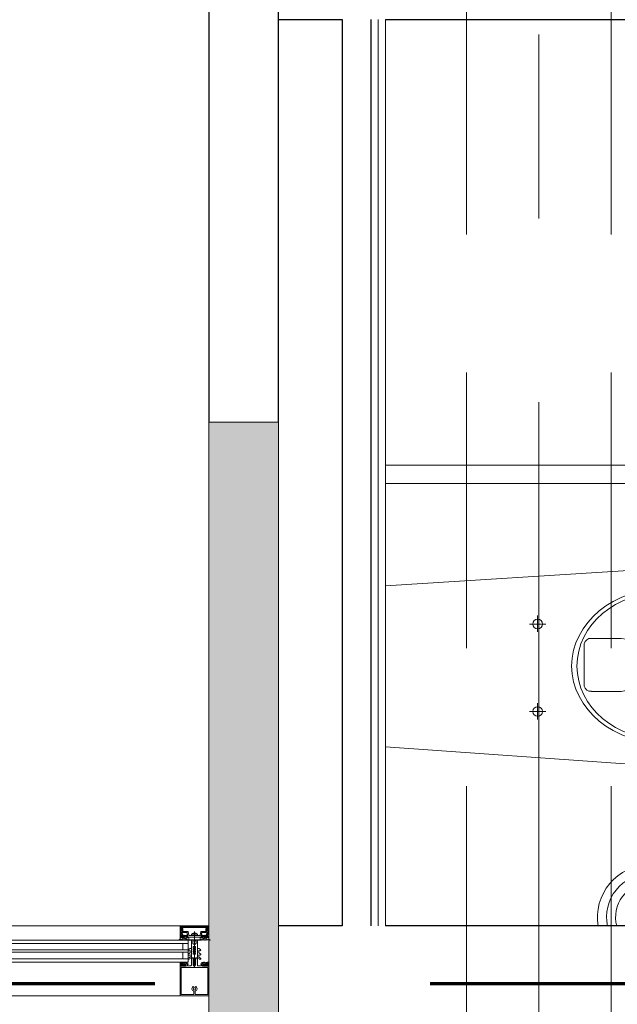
# Model space of a CAD drawing. Header units: centimetres. Extents: x -1631 to 21770, y -8842 to 3590.
# Tile 121 of 142: x 498 to 601, y 1002 to 1172. Entities that reach past the tile are written whole.
import ezdxf

# ---------------------------------------------------------------- set-up
doc = ezdxf.new("R2010")
doc.units = ezdxf.units.CM
for name, pattern in [('Długa kreska', [142.875, 95.25, -47.625]), ('Oś', [222.25, 127, -31.75, 31.75, -31.75]), ('Ukryte', [71.438, 47.625, -23.813])]:
    doc.linetypes.add(name, pattern=pattern)
for name, color, linetype, lineweight in [('A-DETL', 90, 'Continuous', 9), ('A-DETL-GENF', 92, 'Continuous', 9), ('A-DETL-HDLN', 90, 'Ukryte', 9), ('A-GLAZ-CURT', 52, 'Continuous', 9), ('A-GLAZ-CWMG', 51, 'Continuous', 9), ('A-WALL', 113, 'Continuous', 13), ('A-WALL-FNSH', 113, 'Continuous', 13), ('A-WALL-PATT', 111, 'Continuous', 13), ('P-SANR-FIXT', 6, 'Continuous', 9), ('S-GRID', 1, 'Continuous', 13)]:
    doc.layers.add(name, color=color, linetype=linetype, lineweight=lineweight)

# ---------------------------------------------------------------- blocks, each defined once
blk = doc.blocks.new('miska ustępowa dla N_35_5x54 wisząca koło narożna - Type 1-V7-6_piętro IV __13_80 m_ - stan projektowany')
at = {"layer": 'P-SANR-FIXT'}
for p, q in [((-1.4, -3.75), (-4.56, -48.31)), ((29.22, -48.31), (26.4, -3.75)), ((44.09, -84.95), (44.09, -3.75)), ((47.21, -84.95), (47.21, -3.75)), ((4.69, -28.65), (4.69, -31.45)), ((19.8, -28.65), (19.8, -31.45)), ((3.32, -30.06), (6.14, -30.06)), ((18.43, -30.06), (21.25, -30.06)), ((16.4, -38.08), (9.09, -38.08)), ((8.17, -39.35), (8.17, -44.47)), ((17.32, -44.47), (17.32, -39.35)), ((-4.56, -48.31), (-4.88, -52.64)), ((29.58, -52.64), (29.22, -48.31)), ((-24.94, -49.38), (-24.94, -70.25)), ((-23.38, -49.38), (-23.38, -71.81)), ((-21.82, -49.38), (-21.82, -71.81)), ((-4.88, -52.64), (-4.82, -57.07)), ((29.53, -57.07), (29.58, -52.64)), ((-4.82, -57.07), (-4.57, -58.43)), ((29.57, -58.43), (29.53, -57.07)), ((-4.57, -58.43), (-4.19, -59.84)), ((29.19, -59.84), (29.57, -58.43)), ((-4.19, -59.84), (-3.69, -61.21)), ((28.69, -61.21), (29.19, -59.84)), ((-3.69, -61.21), (-3.07, -62.53)), ((-3.07, -62.53), (-2.34, -63.8)), ((27.34, -63.8), (28.07, -62.53)), ((28.07, -62.53), (28.69, -61.21)), ((-2.34, -63.8), (-1.51, -65.01)), ((26.51, -65.01), (27.34, -63.8)), ((-1.51, -65.01), (-0.58, -66.14)), ((-0.58, -66.14), (1.02, -67.71)), ((23.98, -67.71), (25.58, -66.14)), ((25.58, -66.14), (26.51, -65.01)), ((1.02, -67.71), (2.75, -69.02)), ((22.25, -69.02), (23.98, -67.71)), ((2.75, -69.02), (4.01, -69.78)), ((20.99, -69.78), (22.25, -69.02)), ((-32.35, -70.25), (-23.38, -70.25)), ((4.01, -69.78), (6.13, -70.8)), ((6.13, -70.8), (7.56, -71.26)), ((7.56, -71.26), (9.56, -71.73)), ((15.44, -71.73), (17.44, -71.26)), ((17.44, -71.26), (18.87, -70.8)), ((18.87, -70.8), (20.99, -69.78)), ((-23.38, -71.81), (-32.35, -71.81)), ((9.56, -71.73), (11.02, -71.92)), ((11.02, -71.92), (12.5, -72)), ((12.5, -72), (13.98, -71.92)), ((13.98, -71.92), (15.44, -71.73)), ((-23.38, -73.37), (-32.35, -73.37))]:
    blk.add_line(p, q, dxfattribs=at)
for centre in [(4.69, -30.06), (19.8, -30.06)]:
    blk.add_circle(centre, 0.825, dxfattribs=at)
for centre, radius, start, end in [((9.34, -39.23), 1.17, 102.2339, 185.8899), ((16.15, -39.23), 1.17, 354.1101, 77.7661), ((-30.79, -49.38), 8.97, 0, 99.9996), ((-30.79, -49.38), 7.41, 0, 102.1327), ((-30.79, -49.38), 5.85, 0, 105.4382), ((12.74, -44.25), 4.58, 182.8022, 357.1978), ((-23.38, -71.81), 1.56, 0, 90), ((-23.38, -71.81), 1.56, 270, 0), ((45.65, -84.95), 1.56, 180, 360)]:
    blk.add_arc(centre, radius, start, end, dxfattribs=at)
for centre, major_axis, ratio in [((12.55, -52.26), (0, 16.33), 0.823529), ((12.55, -52.01), (0, 15.16), 0.845174)]:
    blk.add_ellipse(centre, major_axis=major_axis, ratio=ratio, dxfattribs=at)
blk = doc.blocks.new('Schueco_FWS-Glazing1 - SI_38mm_TripGlz 2-2609955-6_piętro IV __13_80 m_ - stan projektowany')
at = {"layer": 'A-GLAZ-CURT'}
for p, q in [((-16.9, 3.8), (16.9, 3.8)), ((-16.9, 0), (-16.9, 3.8)), ((16.9, 3.8), (16.9, 0)), ((16.9, 0), (-16.9, 0))]:
    blk.add_line(p, q, dxfattribs=at)
at = {"layer": 'A-GLAZ-CURT', "lineweight": 13}
for p, q in [((-16.9, 3.2), (16.9, 3.2)), ((-16.9, 2.1), (16.9, 2.1)), ((-16, 2.1), (-16, 3.2)), ((16, 2.1), (16, 3.2)), ((-16.9, 1.7), (16.9, 1.7)), ((-16.9, 0.6), (16.9, 0.6)), ((-16, 0.6), (-16, 1.7)), ((16, 0.6), (16, 1.7))]:
    blk.add_line(p, q, dxfattribs=at)
blk = doc.blocks.new('Rectangular Mullion - Schueco_FWS-50-SI_Tran_CovCap-20mm_Tran-55mm-V13-6_piętro IV __13_80 m_ - stan projektowany')
at = {"layer": 'A-GLAZ-CWMG'}
for p, q in [((494.38, 1015.88), (525.38, 1015.88)), ((489.38, 1009.58), (489.38, 1013.38)), ((494.38, 1013.39), (525.38, 1013.39)), ((525.38, 1003.78), (494.38, 1003.78))]:
    blk.add_line(p, q, dxfattribs=at)
blk = doc.blocks.new('Rectangular Mullion - SI_CovCap-20mm_Tran-55mm-2281819-6_piętro IV __13_80 m_ - stan projektowany')
at = {"layer": 'A-DETL-GENF'}
for p, q in [((-2.5, 9.45), (-2.5, 7.8)), ((-2.5, 9.39), (-2.5, 4.79)), ((2.37, 9.6), (-2.35, 9.6)), ((-2.29, 9.39), (-2.29, 4.79)), ((-0.12, 8.61), (-0.12, 8.55)), ((-0.1, 8.88), (-0.1, 9.34)), ((0.1, 9.34), (0.1, 8.88)), ((0.12, 8.55), (0.12, 8.61)), ((2.29, 9.39), (2.29, 4.79)), ((2.5, 7.8), (2.5, 9.45)), ((2.5, 9.39), (2.5, 4.79)), ((-0.12, 8.25), (-0.12, 8.13)), ((0.12, 8.13), (0.12, 8.25)), ((-2.35, 3.92), (-2.48, 3.92)), ((-2.37, 3.8), (-2.47, 3.8)), ((-2.09, 4.03), (-2.31, 3.93)), ((-2.26, 4.33), (-2.14, 4.43)), ((-2.22, 4.26), (-2.26, 4.28)), ((-1.9, 3.92), (-2.05, 3.86)), ((-2.04, 4.28), (-1.72, 4.28)), ((-2.02, 4.42), (-2.01, 4.41)), ((-1.98, 4.39), (-1.78, 4.39)), ((-1.72, 4.08), (-1.94, 4.08)), ((-1.8, 3.81), (-1.84, 3.9)), ((-1.74, 4.41), (-1.74, 4.42)), ((-1.7, 3.9), (-1.74, 3.81)), ((-1.67, 4.24), (-1.67, 4.13)), ((-1.62, 4.43), (-1.5, 4.33)), ((-1.58, 3.81), (-1.62, 3.9)), ((-1.5, 4.28), (-1.54, 4.26)), ((-1.48, 3.9), (-1.52, 3.82)), ((-1.35, 3.81), (-1.4, 3.9)), ((-0.5, 4.28), (-0.5, 3.15)), ((-0.21, 3.93), (-0.19, 3.94)), ((-0.19, 3.89), (-0.21, 3.91)), ((-0.18, 3.96), (-0.18, 4.1)), ((-0.08, 4.27), (-0.05, 4.28)), ((0, -1.48), (0, 4.68)), ((0.07, 4.27), (0.05, 4.28)), ((0.17, 3.96), (0.17, 4.1)), ((0.21, 3.93), (0.18, 3.94)), ((0.18, 3.89), (0.21, 3.91)), ((0.5, 3.15), (0.5, 4.28)), ((1.35, 3.81), (1.4, 3.9)), ((1.48, 3.9), (1.52, 3.82)), ((1.62, 4.43), (1.5, 4.33)), ((1.5, 4.28), (1.54, 4.26)), ((1.58, 3.81), (1.62, 3.9)), ((1.67, 4.24), (1.67, 4.13)), ((1.7, 3.9), (1.74, 3.81)), ((2.04, 4.28), (1.72, 4.28)), ((1.72, 4.08), (1.94, 4.08)), ((1.74, 4.41), (1.74, 4.42)), ((1.98, 4.39), (1.78, 4.39)), ((1.8, 3.81), (1.84, 3.9)), ((1.9, 3.92), (2.05, 3.86)), ((2.02, 4.42), (2.01, 4.41)), ((2.09, 4.03), (2.31, 3.93)), ((2.26, 4.33), (2.14, 4.43)), ((2.22, 4.26), (2.26, 4.28)), ((2.35, 3.92), (2.48, 3.92)), ((2.37, 3.8), (2.47, 3.8)), ((-0.78, 2.94), (-1.04, 3.09)), ((-0.78, 2.21), (-1.04, 2.36)), ((-0.91, 3.3), (-0.53, 3.08)), ((-0.91, 2.57), (-0.83, 2.52)), ((-0.91, 1.85), (-0.83, 1.8)), ((-0.75, 2.57), (-0.75, 2.89)), ((-0.75, 1.84), (-0.75, 2.16)), ((-0.5, 3.04), (-0.5, 1.52)), ((-0.45, 3.1), (-0.35, 3.1)), ((0.37, 3.1), (0.45, 3.1)), ((0.5, 3.04), (0.5, 1.52)), ((0.91, 3.3), (0.52, 3.08)), ((0.75, 2.57), (0.75, 2.89)), ((0.75, 1.84), (0.75, 2.16)), ((0.77, 2.94), (1.04, 3.09)), ((0.77, 2.21), (1.04, 2.36)), ((0.91, 2.57), (0.82, 2.52)), ((0.91, 1.85), (0.82, 1.8)), ((-0.76, 1.47), (-1.04, 1.63)), ((-0.55, 1.47), (-0.74, 1.47)), ((-0.3, 0.5), (-0.3, 0.28)), ((0.3, 0.5), (0.3, 0.28)), ((0.55, 1.47), (0.74, 1.47)), ((0.76, 1.47), (1.04, 1.63)), ((-2.6, 0), (-2.69, 0)), ((-2.34, -1.03), (-2.15, -1.46)), ((-2.32, -1.59), (-2.04, -1.59)), ((-2.18, -0.02), (-2.26, -0.17)), ((-2.06, -1.25), (-2.13, -1.09)), ((-2.07, -0.1), (-2.12, -0.02)), ((-2.1, -1.49), (-1.14, -1.49)), ((-1.88, -0.42), (-2.01, -0.42)), ((-2.01, -0.48), (-1.95, -0.48)), ((-1.96, -0.02), (-2, -0.1)), ((-1.98, -0.31), (-1.95, -0.36)), ((-1.98, -0.75), (-1.9, -0.85)), ((-1.34, -1.31), (-1.96, -1.31)), ((-1.85, -0.1), (-1.9, -0.02)), ((-1.84, -0.69), (-1.84, -0.57)), ((-1.83, -0.38), (-1.83, -0.36)), ((-1.74, -0.02), (-1.79, -0.1)), ((-1.79, -0.34), (-1.77, -0.35)), ((-1.79, -0.52), (-1.76, -0.52)), ((-1.67, -0.74), (-1.79, -0.74)), ((-1.74, -0.54), (-1.64, -0.7)), ((-1.72, -0.33), (-1.72, -0.32)), ((-1.72, -0.8), (-1.48, -0.8)), ((-1.63, -0.1), (-1.68, -0.02)), ((-1.67, -0.31), (-1.65, -0.32)), ((-1.6, -0.32), (-1.6, -0.3)), ((-1.52, -0.02), (-1.57, -0.1)), ((-1.56, -0.7), (-1.46, -0.54)), ((-1.55, -0.31), (-1.54, -0.32)), ((-1.41, -0.74), (-1.53, -0.74)), ((-1.49, -0.33), (-1.48, -0.32)), ((-1.41, -0.1), (-1.46, -0.02)), ((-1.44, -0.52), (-1.41, -0.52)), ((-1.43, -0.34), (-1.42, -0.36)), ((-1.38, -0.37), (-1.37, -0.37)), ((-1.36, -0.57), (-1.36, -0.69)), ((-1.3, -0.02), (-1.35, -0.1)), ((-1.3, -0.85), (-1.22, -0.75)), ((-1.25, -0.48), (-1.18, -0.48)), ((-1.2, -0.1), (-1.24, -0.02)), ((-1.07, -0.02), (-1.12, -0.1)), ((-1.09, -1.45), (-0.98, -0.84)), ((-0.95, -0.82), (-0.03, -0.82)), ((0.41, -1.04), (-0.41, -1.04)), ((-0.22, -1.18), (0.23, -1.18)), ((0.02, -0.82), (0.95, -0.82)), ((0.98, -0.84), (1.09, -1.45)), ((1.07, -0.02), (1.12, -0.1)), ((1.14, -1.49), (2.1, -1.49)), ((1.25, -0.48), (1.18, -0.48)), ((1.2, -0.1), (1.24, -0.02)), ((1.3, -0.85), (1.22, -0.75)), ((1.3, -0.02), (1.35, -0.1)), ((1.96, -1.31), (1.34, -1.31)), ((1.36, -0.57), (1.36, -0.69)), ((1.38, -0.37), (1.37, -0.37)), ((1.41, -0.1), (1.46, -0.02)), ((1.44, -0.52), (1.41, -0.52)), ((1.41, -0.74), (1.53, -0.74)), ((1.43, -0.34), (1.42, -0.36)), ((1.56, -0.7), (1.46, -0.54)), ((1.49, -0.33), (1.48, -0.32)), ((1.72, -0.8), (1.48, -0.8)), ((1.52, -0.02), (1.57, -0.1)), ((1.55, -0.31), (1.54, -0.32)), ((1.6, -0.32), (1.6, -0.3)), ((1.63, -0.1), (1.68, -0.02)), ((1.74, -0.54), (1.64, -0.7)), ((1.67, -0.31), (1.65, -0.32)), ((1.67, -0.74), (1.79, -0.74)), ((1.72, -0.33), (1.72, -0.32)), ((1.74, -0.02), (1.79, -0.1)), ((1.79, -0.52), (1.76, -0.52)), ((1.79, -0.34), (1.77, -0.35)), ((1.83, -0.38), (1.83, -0.36)), ((1.84, -0.69), (1.84, -0.57)), ((1.85, -0.1), (1.9, -0.02)), ((1.88, -0.42), (2.01, -0.42)), ((1.98, -0.75), (1.9, -0.85)), ((1.98, -0.31), (1.95, -0.36)), ((2.01, -0.48), (1.95, -0.48)), ((1.96, -0.02), (2, -0.1)), ((2.04, -1.59), (2.32, -1.59)), ((2.13, -1.09), (2.06, -1.25)), ((2.07, -0.1), (2.12, -0.02)), ((2.15, -1.46), (2.34, -1.03)), ((2.18, -0.02), (2.26, -0.17)), ((2.6, 0), (2.69, 0)), ((2.35, -2.5), (-2.35, -2.5)), ((2.13, -2.19), (-2.14, -2.19)), ((-2.13, -2.34), (2.12, -2.34))]:
    blk.add_line(p, q, dxfattribs=at)
at = {"layer": 'A-DETL-GENF', "flags": 128}
for points in [[(-0.15, 9.39), (-2.29, 9.39), (-2.29, 7.8)], [(2.29, 7.8), (2.29, 9.39), (0.15, 9.39)], [(-2.5, 4.9), (-2.5, 4.1), (-2.31, 4.1), (-2.23, 4.18), (-2.23, 4.24), (-2.35, 4.24), (-2.35, 4.47), (-1.91, 4.47)], [(-2.5, 3.94), (-2.5, 4.08), (-2.3, 4.08), (-2.25, 4.07)], [(-2.29, 4.9), (-2.29, 4.7), (2.29, 4.7), (2.29, 4.9)], [(-1.86, 4.47), (-1.41, 4.47), (-1.41, 4.24), (-1.53, 4.24), (-1.53, 4.18), (-1.45, 4.1), (-1.09, 4.1), (-1.09, 4.22), (-1.21, 4.22), (-1.21, 4.43), (-0.65, 4.43)], [(-1.51, 4.07), (-1.46, 4.08), (-1.26, 4.08), (-1.26, 3.89), (-1.3, 3.81)], [(-0.2, 0.11), (-0.2, 0), (-0.5, 0), (-0.5, 3.07), (-0.18, 3.07), (-0.18, 3.88)], [(-0.26, 0.58), (0, 0.8), (0, 1.1), (-0.2, 1.1), (-0.2, 1.3), (-0.1, 1.3), (-0.1, 1.46), (-0.2, 1.46), (-0.2, 1.66), (0, 1.66), (0, 1.83), (-0.2, 1.83), (-0.2, 2.03), (-0.1, 2.03), (-0.1, 2.2), (-0.2, 2.2), (-0.2, 2.4), (0, 2.4), (0, 4.3), (0, 2.4), (0.2, 2.4), (0.2, 2.2), (0.1, 2.2), (0.1, 2.03), (0.2, 2.03), (0.2, 1.83), (0, 1.83), (0, 1.66), (0.2, 1.66), (0.2, 1.46), (0.1, 1.46), (0.1, 1.3), (0.2, 1.3), (0.2, 1.1), (0, 1.1), (0, 0.8), (0.26, 0.58)], [(-0.25, 3.2), (-0.25, 3.29), (-0.2, 3.32), (-0.2, 3.44), (-0.25, 3.47), (-0.2, 3.5), (-0.2, 3.62), (-0.25, 3.65), (-0.2, 3.68), (-0.2, 3.8), (-0.25, 3.83), (-0.2, 3.86), (-0.2, 3.98), (-0.25, 4.01), (-0.2, 4.04), (-0.2, 4.16), (-0.25, 4.19), (-0.2, 4.22), (-0.2, 4.25), (-0.09, 4.45)], [(0.09, 4.45), (0.2, 4.25), (0.2, 4.13), (0.25, 4.1), (0.2, 4.07), (0.2, 3.95), (0.25, 3.92), (0.2, 3.89), (0.2, 3.77), (0.25, 3.74), (0.2, 3.71), (0.2, 3.59), (0.25, 3.56), (0.2, 3.53), (0.2, 3.41), (0.25, 3.38), (0.2, 3.35), (0.2, 3.23), (0.25, 3.2)], [(0.2, 0.11), (0.2, 0), (0.5, 0), (0.5, 3.07), (0.17, 3.07), (0.17, 3.88)], [(0.65, 4.43), (1.21, 4.43), (1.21, 4.22), (1.09, 4.22), (1.09, 4.1), (1.45, 4.1), (1.53, 4.18), (1.53, 4.24), (1.41, 4.24), (1.41, 4.47), (1.85, 4.47)], [(1.51, 4.07), (1.46, 4.08), (1.26, 4.08), (1.26, 3.89), (1.3, 3.81)], [(1.9, 4.47), (2.35, 4.47), (2.35, 4.24), (2.23, 4.24), (2.23, 4.18), (2.31, 4.1), (2.5, 4.1), (2.5, 4.9)], [(2.5, 3.94), (2.5, 4.08), (2.3, 4.08), (2.25, 4.07)], [(-2.5, -2.35), (-2.5, -0.5), (-2.39, -0.5), (-2.27, -0.86)], [(-2.48, -0.21), (-2.48, -0.48), (-2.07, -0.48)], [(-2.34, -1), (-2.34, -1.11), (-2.37, -1.22), (-2.37, -1.54)], [(-1.99, -1.64), (-1.99, -1.99), (-2.12, -1.99), (-2.12, -1.72), (-2.37, -1.72), (-2.37, -2.35), (2.37, -2.35), (2.37, -1.72), (2.12, -1.72), (2.12, -1.99), (1.99, -1.99), (1.99, -1.64)], [(-2.06, -0.93), (-2.14, -0.64), (-1.95, -0.64), (-1.95, -0.58), (-2.03, -0.5), (-2.35, -0.5), (-2.25, -0.87)], [(-1.92, -0.67), (-1.92, -0.68), (-1.97, -0.71)], [(-1.2, -0.42), (-1.32, -0.42), (-1.32, -0.39), (-1.19, -0.41)], [(-1.23, -0.71), (-1.28, -0.68), (-1.28, -0.67)], [(1.24, -1.23), (1.14, -0.64), (1.25, -0.64), (1.25, -0.58), (1.17, -0.5), (-1.17, -0.5), (-1.25, -0.58), (-1.25, -0.64), (-1.14, -0.64), (-1.24, -1.23)], [(-1.12, -0.48), (-0.98, -0.48), (-0.98, -0.09), (-1.02, -0.02)], [(0.52, -0.97), (0.54, -0.82), (-0.54, -0.82), (-0.52, -0.97)], [(1.12, -0.48), (0.98, -0.48), (0.98, -0.09), (1.02, -0.02)], [(1.2, -0.42), (1.32, -0.42), (1.32, -0.39), (1.19, -0.41)], [(1.23, -0.71), (1.28, -0.68), (1.28, -0.67)], [(1.92, -0.67), (1.92, -0.68), (1.97, -0.71)], [(2.25, -0.87), (2.35, -0.5), (2.03, -0.5), (1.95, -0.58), (1.95, -0.64), (2.14, -0.64), (2.06, -0.93)], [(2.48, -0.21), (2.48, -0.48), (2.07, -0.48)], [(2.27, -0.86), (2.39, -0.5), (2.5, -0.5), (2.5, -2.35)], [(2.37, -1.54), (2.37, -1.22), (2.34, -1.11), (2.34, -1)], [(-2.18, -2.14), (-2.18, -1.78), (-2.32, -1.78), (-2.32, -2.14)], [(2.33, -2.14), (2.33, -1.78), (2.19, -1.78), (2.19, -2.14)]]:
    blk.add_lwpolyline(points, dxfattribs=at)
for points in [[(0.97, 0), (-0.97, 0), (-0.97, -0.04), (0.97, -0.04)], [(0.97, -0.04), (-0.97, -0.04), (-0.97, -0.49), (0.97, -0.49)]]:
    blk.add_lwpolyline(points, close=True, dxfattribs=at)
at = {"layer": 'A-DETL-GENF'}
for centre, radius, start, end in [((-2.35, 9.45), 0.15, 90.0003, 179.9997), ((0, 8.4), 0.45, 107.4982, 231.0552), ((0, 8.4), 0.21, 143.7768, 216.2232), ((-0.15, 8.55), 0.03, 229.6807, 0), ((-0.15, 9.34), 0.05, 0.0077, 89.9923), ((-0.15, 8.88), 0.05, 287.4982, 0), ((0, 8.4), 0.24, 60, 120), ((0.15, 9.34), 0.05, 89.9791, 180.0209), ((0.15, 8.88), 0.05, 180, 252.583), ((0.15, 8.55), 0.03, 180, 310.3193), ((0, 8.4), 0.45, 308.9448, 72.583), ((0, 8.4), 0.21, 323.7768, 36.2232), ((2.35, 9.45), 0.15, 0.1055, 83.878), ((-0.22, 8.13), 0.1, 231.0552, 0), ((-0.15, 8.25), 0.03, 0, 130.3193), ((0.15, 8.25), 0.03, 49.6807, 180), ((0.22, 8.13), 0.1, 180, 308.9448), ((-2.48, 3.94), 0.02, 180.0007, 269.9993), ((-2.43, 3.83), 0.059, 88.5974, 194.6036), ((-2.47, 3.82), 0.02, 194.6036, 270), ((-2.43, 4.82), 0.933, 269.587, 293.0035), ((-2.4, 4.8), 0.997, 271.4989, 290.69), ((-2.35, 4.02), 0.1, 270.0001, 294), ((-2.24, 4.3), 0.03, 128.5798, 239.9915), ((-2.24, 4.1), 0.03, 255.4027, 14.3746), ((-2.23, 4.24), 0.02, 346.6587, 60.0171), ((-1.94, 4.17), 0.277, 166.6587, 194.3746), ((-2.08, 4.37), 0.08, 38.8475, 129.685), ((-2.04, 4.23), 0.0496, 92.7559, 159.6878), ((-1.94, 4.23), 0.148, 172.4164, 270.2404), ((-2.07, 3.99), 0.0337, 293.0035, 114), ((-1.98, 4.44), 0.05, 218.8475, 270), ((-1.88, 4.46), 0.0255, 12.35, 167.65), ((-1.89, 3.87), 0.05, 30.069, 110.536), ((-1.77, 3.83), 0.03, 210.0871, 329.9129), ((-1.78, 4.44), 0.05, 270, 321.1528), ((-1.67, 4.37), 0.08, 50.315, 141.1528), ((-1.72, 4.23), 0.0499, 9.2263, 86.9893), ((-1.72, 4.13), 0.0502, 273.3323, 359.7322), ((-1.66, 3.88), 0.0402, 27.7922, 152.3701), ((-1.55, 3.83), 0.0299, 210.122, 335.064), ((-1.53, 4.24), 0.02, 119.9847, 193.341), ((-1.82, 4.17), 0.277, 345.6254, 13.341), ((-1.52, 4.1), 0.03, 165.6254, 284.5942), ((-1.52, 4.3), 0.03, 300.0085, 51.4202), ((-1.44, 3.88), 0.0414, 28.176, 151.824), ((-1.33, 3.83), 0.0301, 210.1258, 329.8742), ((-0.65, 4.28), 0.15, 359.9706, 90.0294), ((-0.21, 3.92), 0.01, 120.0303, 239.9802), ((-0.2, 3.96), 0.02, 300.0303, 360), ((-0.2, 3.88), 0.02, 360, 59.9802), ((0.02, 4.1), 0.2, 120, 180), ((0, 4.4), 0.1, 28.7984, 151.2016), ((0, 4.2), 0.1, 90, 120), ((0, 4.2), 0.1, 60, 90), ((-0.03, 4.1), 0.2, 360, 60), ((0.19, 3.96), 0.02, 180, 239.9697), ((0.19, 3.88), 0.02, 120.0198, 180), ((0.2, 3.92), 0.01, 300.0198, 59.9697), ((0.65, 4.28), 0.15, 89.9706, 180.0294), ((1.33, 3.83), 0.0301, 210.1258, 329.8742), ((1.44, 3.88), 0.0414, 28.176, 151.824), ((1.52, 4.3), 0.03, 128.5798, 239.9915), ((1.52, 4.1), 0.03, 255.4058, 14.3746), ((1.55, 3.83), 0.0299, 204.936, 329.878), ((1.53, 4.24), 0.02, 346.659, 60.0153), ((1.82, 4.17), 0.277, 166.659, 194.3746), ((1.67, 4.37), 0.08, 38.8472, 129.685), ((1.66, 3.88), 0.0402, 27.6299, 152.2078), ((1.72, 4.23), 0.0499, 93.0107, 170.7737), ((1.72, 4.13), 0.0502, 180.2678, 266.6677), ((1.78, 4.44), 0.05, 218.8472, 270), ((1.77, 3.83), 0.03, 210.0871, 329.9129), ((1.89, 3.87), 0.05, 69.464, 149.931), ((1.88, 4.46), 0.0255, 12.35, 167.65), ((1.94, 4.23), 0.148, 269.7596, 7.5836), ((1.98, 4.44), 0.05, 270, 321.1525), ((2.08, 4.37), 0.08, 50.315, 141.1525), ((2.04, 4.23), 0.0496, 20.3122, 87.2441), ((2.07, 3.99), 0.0337, 66, 246.9965), ((2.4, 4.8), 0.997, 249.31, 268.5011), ((2.43, 4.82), 0.933, 246.9965, 270.413), ((2.23, 4.24), 0.02, 119.9829, 193.3413), ((1.94, 4.17), 0.277, 345.6254, 13.3413), ((2.24, 4.1), 0.03, 165.6254, 284.5973), ((2.24, 4.3), 0.03, 300.0085, 51.4202), ((2.35, 4.02), 0.1, 246, 269.9999), ((2.43, 3.83), 0.059, 345.3964, 91.4026), ((2.47, 3.82), 0.02, 270, 345.3964), ((2.48, 3.94), 0.02, 270.0007, 359.9993), ((-0.98, 3.2), 0.125, 60, 240), ((-0.98, 2.47), 0.125, 60, 240), ((-0.98, 1.74), 0.125, 60, 240), ((-0.8, 2.57), 0.05, 240, 360), ((-0.8, 1.84), 0.05, 240, 360), ((-0.8, 2.89), 0.05, 360, 60), ((-0.8, 2.16), 0.05, 360, 60), ((-0.55, 3.04), 0.05, 360, 60), ((-0.45, 3.15), 0.05, 179.9899, 270.0101), ((-0.35, 3.2), 0.0999, 269.9704, 0.0296), ((0.37, 3.23), 0.126, 191.5693, 265.5931), ((0.45, 3.15), 0.05, 270.9313, 359.9852), ((0.55, 3.04), 0.05, 120, 180), ((0.8, 2.89), 0.05, 120, 180), ((0.8, 2.57), 0.05, 180, 300), ((0.8, 2.16), 0.05, 120, 180), ((0.8, 1.84), 0.05, 180, 300), ((0.97, 3.2), 0.125, 300, 120), ((0.97, 2.47), 0.125, 300, 120), ((0.97, 1.74), 0.125, 300, 120), ((-0.74, 1.52), 0.05, 240, 270), ((-0.55, 1.52), 0.05, 270, 360), ((-0.2, 0.5), 0.1, 130, 180), ((-0.2, 0.28), 0.1, 180, 240), ((-0.3, 0.11), 0.1, 360, 60), ((0.3, 0.11), 0.1, 120, 180), ((0.2, 0.28), 0.1, 300, 360), ((0.2, 0.5), 0.1, 0, 50), ((0.55, 1.52), 0.05, 180, 270), ((0.74, 1.52), 0.05, 270, 300), ((-2.69, -0.03), 0.03, 89.9022, 261.6433), ((-2.73, -0.34), 0.286, 27.5921, 81.6433), ((-2.6, -0.2), 0.2, 80.4545, 89.9022), ((-2.61, -0.29), 0.291, 25.3637, 80.4545), ((-2.32, -1.54), 0.0512, 180.5709, 268.6482), ((-2.31, -0.14), 0.05, 205.3637, 330.1649), ((-2.29, -1.01), 0.06, 98.4417, 205), ((-2.27, -1), 0.07, 120.0064, 180), ((-2.34, -0.88), 0.07, 300.0064, 18), ((-2.31, -0.89), 0.06, 278.4417, 15), ((-2.15, -0.03), 0.03, 30.7154, 150.1649), ((-2.1, -1.44), 0.05, 205, 270), ((-2.08, -1.06), 0.06, 108.8192, 205), ((-2.12, -0.95), 0.06, 288.8192, 15), ((-2.04, -0.08), 0.0417, 215.132, 324.868), ((-2.01, -0.35), 0.065, 90, 270), ((-2.04, -0.48), 0.03, 0, 180), ((-1.96, -1.21), 0.1, 205, 270), ((-2.04, -1.64), 0.05, 0, 90.0001), ((-2.01, -0.33), 0.04, 29.9937, 90), ((-1.95, -0.73), 0.03, 120.0049, 219.9897), ((-1.93, -0.03), 0.03, 30.5887, 149.5346), ((-1.86, -0.31), 0.1, 210.0023, 269.1728), ((-1.95, -0.51), 0.03, 0.0185, 89.0948), ((-1.62, -0.59), 0.314, 165.4979, 194.5021), ((-1.84, -0.8), 0.08, 219.9967, 337.3844), ((-1.88, -0.37), 0.05, 270, 305.0779), ((-1.86, -0.37), 0.0339, 269.1783, 356.9975), ((-1.82, -0.08), 0.0415, 215.012, 324.988), ((-1.6, -0.77), 0.44, 54.1588, 125.0779), ((-1.79, -0.57), 0.05, 89.9897, 180.0103), ((-1.79, -0.69), 0.05, 179.9899, 270.0101), ((-1.8, -0.36), 0.0272, 60.011, 176.9853), ((-1.75, -0.32), 0.0316, 240.007, 341.9967), ((-1.76, -0.55), 0.03, 29.9936, 90.0121), ((-1.72, -0.85), 0.05, 90.0003, 157.3776), ((-1.71, -0.03), 0.03, 30.1448, 149.5346), ((-1.69, -0.33), 0.03, 45.0005, 162.0009), ((-1.67, -0.71), 0.03, 269.9936, 30.0024), ((-1.63, -0.3), 0.0316, 224.991, 327.0104), ((-1.6, -0.08), 0.043, 217.8436, 323.8234), ((-1.57, -0.32), 0.03, 30.0003, 146.9985), ((-1.53, -0.71), 0.03, 150.0027, 270.0013), ((-1.51, -0.31), 0.0316, 210.0026, 311.9974), ((-1.49, -0.03), 0.03, 30.3449, 149.5346), ((-1.46, -0.34), 0.03, 14.9955, 132.0028), ((-1.48, -0.85), 0.05, 22.6209, 90.0012), ((-1.44, -0.55), 0.03, 89.9893, 150.005), ((-1.36, -0.8), 0.08, 202.6228, 319.9969), ((-1.39, -0.35), 0.03, 195.0015, 296.9968), ((-1.38, -0.08), 0.0419, 215.4665, 324.6999), ((-1.41, -0.57), 0.05, 0.009, 89.991), ((-1.41, -0.69), 0.05, 270.0092, 359.9908), ((-1.35, -0.39), 0.03, 0.0112, 116.991), ((-1.32, -0.39), 0.03, 234.1588, 270), ((-1.34, -1.21), 0.1, 270, 350), ((-1.27, -0.03), 0.03, 30.3446, 149.7685), ((-1.25, -0.51), 0.03, 90, 193.1975), ((-1.58, -0.59), 0.314, 345.517, 13.1975), ((-1.24, -0.73), 0.03, 319.9887, 60.0017), ((-1.16, -0.08), 0.0416, 206.9541, 331.568), ((-1.2, -0.45), 0.033, 305.0901, 90), ((-1.19, -0.46), 0.05, 7.1737, 90.0088), ((-1.12, -0.45), 0.03, 187.1885, 269.997), ((-1.14, -1.44), 0.05, 270, 350), ((-1.05, -0.03), 0.03, 29.7965, 150.132), ((-0.95, -0.85), 0.03, 90, 170), ((-0.31, -0.92), 0.22, 193.9707, 242.728), ((0, -0.29), 0.921, 243.7078, 255.8284), ((0, -0.82), 0.0256, 12.6804, 167.3196), ((0, -0.29), 0.92, 284.1683, 296.293), ((0.31, -0.92), 0.22, 297.2746, 346.0268), ((0.95, -0.85), 0.03, 10, 90), ((1.05, -0.03), 0.03, 29.868, 150.2035), ((1.14, -1.44), 0.05, 190, 270), ((1.16, -0.08), 0.0416, 208.432, 333.0459), ((1.12, -0.45), 0.03, 270.003, 352.8115), ((1.19, -0.46), 0.05, 89.9912, 172.8263), ((1.2, -0.45), 0.033, 90, 234.9099), ((1.24, -0.73), 0.03, 119.9983, 220.0113), ((1.27, -0.03), 0.03, 30.2315, 149.6554), ((1.34, -1.21), 0.1, 190, 270), ((1.25, -0.51), 0.03, 346.8025, 90), ((1.58, -0.59), 0.314, 166.8025, 194.483), ((1.36, -0.8), 0.08, 220.0031, 337.3772), ((1.35, -0.39), 0.03, 63.009, 179.9888), ((1.32, -0.39), 0.03, 270, 305.8412), ((1.6, -0.77), 0.44, 54.9221, 125.8412), ((1.38, -0.08), 0.0419, 215.3001, 324.5335), ((1.41, -0.57), 0.05, 90.009, 179.991), ((1.41, -0.69), 0.05, 180.0092, 269.9908), ((1.39, -0.35), 0.03, 243.0032, 344.9985), ((1.46, -0.34), 0.03, 47.9972, 165.0045), ((1.44, -0.55), 0.03, 29.995, 90.0107), ((1.48, -0.85), 0.05, 89.9988, 157.3791), ((1.49, -0.03), 0.03, 30.4654, 149.6551), ((1.51, -0.31), 0.0316, 228.0026, 329.9974), ((1.53, -0.71), 0.03, 269.9987, 29.9973), ((1.57, -0.32), 0.03, 33.0015, 149.9997), ((1.6, -0.08), 0.043, 216.1766, 322.1564), ((1.63, -0.3), 0.0316, 212.9896, 315.009), ((1.67, -0.71), 0.03, 149.9976, 270.0064), ((1.69, -0.33), 0.03, 17.9991, 134.9995), ((1.71, -0.03), 0.03, 30.4654, 149.8552), ((1.75, -0.32), 0.0316, 198.0033, 299.993), ((1.72, -0.85), 0.05, 22.6224, 89.9997), ((1.76, -0.55), 0.03, 89.9879, 150.0064), ((1.84, -0.8), 0.08, 202.6156, 320.0033), ((1.82, -0.08), 0.0415, 215.012, 324.988), ((1.8, -0.36), 0.0272, 3.0147, 119.989), ((1.79, -0.57), 0.05, 359.9897, 90.0103), ((1.79, -0.69), 0.05, 269.9899, 0.0101), ((1.86, -0.37), 0.0339, 183.0025, 270.8217), ((1.88, -0.37), 0.05, 234.9221, 270), ((1.86, -0.31), 0.1, 270.8272, 329.9977), ((1.93, -0.03), 0.03, 30.4654, 149.4113), ((1.95, -0.51), 0.03, 90.9052, 179.9815), ((1.62, -0.59), 0.314, 345.4979, 14.5021), ((1.96, -1.21), 0.1, 270, 335), ((1.95, -0.73), 0.03, 320.0103, 59.9951), ((2.01, -0.33), 0.04, 90, 150.0063), ((2.04, -1.64), 0.05, 89.9981, 180.0017), ((2.04, -0.08), 0.0417, 215.132, 324.868), ((2.01, -0.35), 0.065, 270, 90), ((2.04, -0.48), 0.03, 0, 180), ((2.12, -0.95), 0.06, 165, 251.1808), ((2.08, -1.06), 0.06, 335, 71.1808), ((2.1, -1.44), 0.05, 270, 335), ((2.15, -0.03), 0.03, 29.8351, 149.2846), ((2.31, -0.89), 0.06, 165, 261.5583), ((2.31, -0.14), 0.05, 209.8351, 334.6363), ((2.34, -0.88), 0.07, 162, 239.9983), ((2.27, -1), 0.07, 0, 59.9983), ((2.29, -1.01), 0.06, 335, 81.5583), ((2.32, -1.54), 0.0498, 269.8262, 0.1735), ((2.61, -0.29), 0.291, 99.5455, 154.6363), ((2.73, -0.34), 0.286, 98.3567, 152.4079), ((2.6, -0.2), 0.2, 90.0978, 99.5455), ((2.69, -0.03), 0.03, 278.3567, 90.0978), ((-2.35, -2.35), 0.15, 179.9938, 270.0062), ((-2.13, -2.14), 0.2, 179.9718, 270.0352), ((-2.14, -2.14), 0.0499, 179.8796, 270.0225), ((2.12, -2.14), 0.2, 270.0295, 359.9723), ((2.13, -2.14), 0.0501, 270.0875, 359.9336), ((2.35, -2.35), 0.15, 270.0494, 359.9506)]:
    blk.add_arc(centre, radius, start, end, dxfattribs=at)

msp = doc.modelspace()

# ---------------------------------------------------------------- hatches: boundary and pattern name
at = {"layer": 'A-WALL-PATT'}
h = msp.add_hatch(color=9, dxfattribs=at)
h.paths.add_polyline_path([(542.38, 132.33), (542.38, 139.33), (530.38, 139.33), (530.38, 132.33)], flags=0)
h.paths.add_polyline_path([(542.38, 250.33), (542.38, 465.83), (530.38, 465.83), (530.38, 250.33)], flags=0)
h.paths.add_polyline_path([(530.38, 657.83), (542.38, 657.83), (542.38, 660.33), (530.38, 660.33)], flags=0)
h.paths.add_polyline_path([(530.38, 781.33), (542.38, 781.33), (542.38, 1102.83), (530.38, 1102.83), (530.38, 788.28)], flags=0)
h.paths.add_polyline_path([(530.38, 1312.83), (542.38, 1312.83), (542.38, 1431.33), (530.38, 1431.33)], flags=0)
h.paths.add_polyline_path([(530.38, 1633.83), (542.38, 1633.83), (542.38, 2022.83), (530.38, 2022.83), (530.38, 1665.12)], flags=0)
h.paths.add_polyline_path([(542.38, 2173.83), (542.38, 2458.83), (530.38, 2458.83), (530.38, 2173.83)], flags=0)
h.paths.add_polyline_path([(530.38, 2593.83), (542.38, 2593.83), (542.38, 2824.33), (530.38, 2824.33), (530.38, 2634.27)], flags=0)

# ---------------------------------------------------------------- linework, layer by layer
at = {"layer": 'A-DETL', "linetype": 'Długa kreska', "lineweight": 70}
msp.add_line((1235.38, 1005.83), (294.38, 1005.83), dxfattribs=at)
at = {"layer": 'A-DETL-HDLN'}
for p, q in [((574.88, 420.83), (574.88, 2793.33)), ((599.88, 420.83), (599.88, 2793.33))]:
    msp.add_line(p, q, dxfattribs=at)
at = {"layer": 'A-WALL', "color": 7, "lineweight": 25}
for p, q in [((530.38, 1191.83), (530.38, 1102.83)), ((542.38, 1102.83), (542.38, 1191.83)), ((542.38, 1172.33), (553.38, 1172.33)), ((553.38, 1172.33), (553.38, 1015.83)), ((558.38, 1172.33), (558.38, 1015.83)), ((560.88, 1172.33), (661.88, 1172.33)), ((553.38, 1015.83), (542.38, 1015.83)), ((850.38, 1015.83), (560.88, 1015.83))]:
    msp.add_line(p, q, dxfattribs=at)
at = {"layer": 'A-WALL'}
for p, q in [((559.63, 1172.33), (559.63, 1015.83)), ((542.38, 1102.83), (530.38, 1102.83)), ((542.38, 1015.83), (542.38, 1000.83))]:
    msp.add_line(p, q, dxfattribs=at)
at = {"layer": 'A-WALL', "lineweight": 9}
for p, q in [((530.38, 1102.83), (530.38, 1015.88)), ((542.38, 1015.83), (542.38, 1102.83)), ((530.38, 1013.38), (530.38, 1009.58)), ((530.38, 1003.78), (530.38, 781.33))]:
    msp.add_line(p, q, dxfattribs=at)
at = {"layer": 'A-WALL-FNSH', "color": 250, "lineweight": 9}
msp.add_line((560.88, 1015.83), (560.88, 1172.33), dxfattribs=at)
at = {"layer": 'S-GRID', "linetype": 'Oś'}
msp.add_line((587.38, 2884.27), (587.38, 27.13), dxfattribs=at)

# ---------------------------------------------------------------- block references
at = {"layer": 'A-GLAZ-CURT', "rotation": 180}
msp.add_blockref('Schueco_FWS-Glazing1 - SI_38mm_TripGlz 2-2609955-6_piętro IV __13_80 m_ - stan projektowany', (509.88, 1013.38), dxfattribs=at)
at = {"layer": 'A-GLAZ-CWMG'}
msp.add_blockref('Rectangular Mullion - Schueco_FWS-50-SI_Tran_CovCap-20mm_Tran-55mm-V13-6_piętro IV __13_80 m_ - stan projektowany', (0, 0), dxfattribs=at)
at = {"layer": 'A-GLAZ-CWMG', "rotation": 180}
msp.add_blockref('Rectangular Mullion - SI_CovCap-20mm_Tran-55mm-2281819-6_piętro IV __13_80 m_ - stan projektowany', (527.88, 1013.38), dxfattribs=at)
at = {"layer": 'P-SANR-FIXT', "rotation": 90.00000000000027}
msp.add_blockref('miska ustępowa dla N_35_5x54 wisząca koło narożna - Type 1-V7-6_piętro IV __13_80 m_ - stan projektowany', (557.13, 1048.17), dxfattribs=at)

doc.saveas('drawing.dxf')
